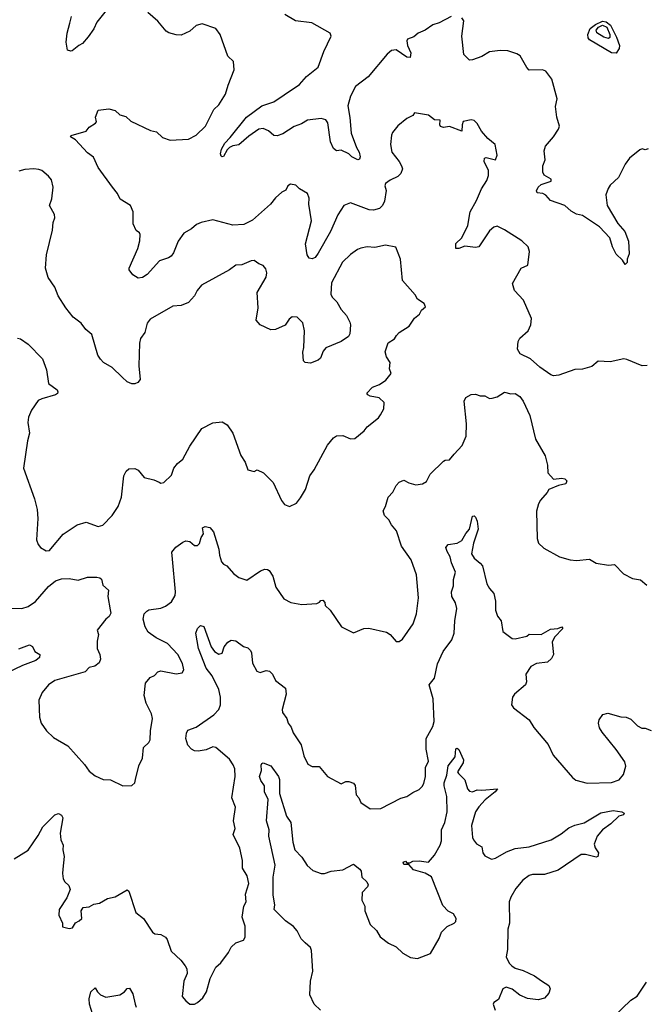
# Model space of a CAD drawing. Extents: x 1921360 to 2014538, y 768294 to 907744.
# Tile 169 of 256: x 1941461 to 1945556, y 853403 to 859853. Entities that reach past the tile are written whole.
import ezdxf

# ---------------------------------------------------------------- set-up
doc = ezdxf.new("R2010")
doc.units = 0

msp = doc.modelspace()

# ---------------------------------------------------------------- linework, layer by layer
at = {"layer": '0CON10XD'}
for points in [[(1942044.6, 859935.4), (1941965, 859836.7), (1941946.7, 859793.3), (1941909.1, 859740.9), (1941871.9, 859698.1), (1941846.7, 859685), (1941805, 859648.8), (1941795, 859646.2), (1941774, 859654), (1941764, 859705), (1941772, 859765), (1941789.7, 859830.3), (1941799.2, 859875)], [(1942068, 858755), (1941975, 858883.8), (1941943, 858953), (1941905, 858981.2), (1941825.9, 859065.9), (1941792.5, 859085), (1941797.5, 859095), (1941895, 859123.3), (1941915, 859150), (1941957.5, 859175), (1941962.5, 859185), (1941957.5, 859215), (1941975, 859260), (1942045, 859270), (1942085, 859257.5), (1942115, 859230), (1942155, 859218), (1942188.8, 859188.8), (1942316.1, 859126.1), (1942355, 859118.8), (1942395, 859081.2), (1942446.4, 859063.6), (1942565, 859070), (1942615, 859096.2), (1942675.8, 859155), (1942731.2, 859265), (1942765, 859296.2), (1942807.1, 859365), (1942824.3, 859425), (1942864, 859524), (1942859.1, 859579.1), (1942822.9, 859615), (1942772.5, 859755), (1942744.5, 859794.5), (1942655, 859825.7), (1942615.8, 859814.2), (1942575, 859776.9), (1942517.6, 859752.4), (1942485, 859753.1), (1942436.4, 859766.4), (1942418.3, 859778.3), (1942365, 859844.2), (1942300.3, 859900.3)], [(1943635.4, 858955.4), (1943615, 858974), (1943565, 858998.8), (1943535, 858994), (1943515, 859008.8), (1943495, 859052.5), (1943477.6, 859177.6), (1943465, 859196), (1943435, 859206), (1943345, 859195.6), (1943305, 859170), (1943257.6, 859152.4), (1943182.5, 859105), (1943145, 859092), (1943125, 859094), (1943088.8, 859125), (1943055, 859139.4), (1943025, 859136.9), (1942959.7, 859090.3), (1942895, 859033.8), (1942855, 859027.1), (1942834, 859016), (1942819.1, 859000.9), (1942795, 858957.5), (1942785, 858954.2), (1942778.8, 858958.8), (1942774.5, 858975), (1942781.2, 859005), (1942802.7, 859045), (1942838.8, 859081.2), (1942944.5, 859215), (1943045, 859288.6), (1943125, 859315.6), (1943191.7, 859361.7), (1943292.3, 859427.7), (1943338.8, 859481.2), (1943415, 859541.1), (1943451.3, 859645), (1943499.6, 859745), (1943491.9, 859765), (1943373.3, 859833.3), (1943265, 859846.2), (1943196.5, 859886.5)], [(1944285, 859874.2), (1944207.1, 859832.9), (1944165, 859820), (1944115, 859784.2), (1944070, 859765), (1944040, 859740), (1943998.8, 859725), (1943994.4, 859715), (1943999.2, 859685), (1944020, 859635), (1944015.6, 859604.4), (1943995, 859607.1), (1943925, 859655.4), (1943895, 859650.6), (1943865, 859627.5), (1943742.3, 859477.7), (1943658.5, 859415), (1943627, 859353), (1943608.8, 859288.8), (1943622.6, 859212.6), (1943629.7, 859109.7), (1943664.2, 859015), (1943683.1, 858985), (1943688.6, 858955), (1943685, 858940), (1943675, 858936), (1943635.4, 858955.4)], [(1945575, 859007.5), (1945555, 859000), (1945535, 859007.5), (1945519.3, 859000.7), (1945452, 858945), (1945425, 858906.7), (1945379.7, 858820.3), (1945325, 858768.8), (1945313.2, 858746.8), (1945298, 858705), (1945305.7, 858635), (1945375, 858518.8), (1945421.1, 858465), (1945445, 858402.5), (1945450.7, 858319.3), (1945437.5, 858285), (1945437, 858263), (1945425, 858250), (1945406.7, 858276.7), (1945365, 858316.2), (1945340.5, 858365), (1945324.5, 858425), (1945255, 858496.5), (1945145, 858571.2), (1945105, 858580), (1945069.5, 858599.5), (1945030, 858635), (1944935, 858668), (1944904.3, 858704.3), (1944885, 858714.2), (1944848.3, 858718.3), (1944842.7, 858732.7), (1944854.3, 858755), (1944875, 858772.5), (1944940, 858795), (1944939.3, 858809.3), (1944894.3, 858834.3), (1944886, 858855), (1944884.1, 858895.9), (1944900, 858935), (1944894.2, 858995), (1944902.5, 859025), (1944955, 859086), (1944987.5, 859135), (1944994.2, 859155), (1944975.6, 859215.6), (1944968.2, 859285), (1944978.5, 859335), (1944944.5, 859464.5), (1944905, 859516.7), (1944883.6, 859523.6), (1944795, 859522.5), (1944779.3, 859539.3), (1944735.9, 859615.9), (1944715, 859630), (1944655, 859648.8), (1944605, 859652), (1944535, 859643.3), (1944485, 859612.5), (1944425, 859589.4), (1944405, 859588.6), (1944366.9, 859625), (1944354.6, 859745.4), (1944367.1, 859845), (1944355, 859866.2)], [(1945365, 859634.7), (1945335, 859635.7), (1945190.5, 859720.5), (1945180.7, 859735), (1945179.6, 859755), (1945194.5, 859795.5), (1945229.1, 859820.9), (1945275, 859842.4), (1945298.6, 859838.6), (1945328, 859818), (1945368.2, 859738.2), (1945386.8, 859685), (1945385.5, 859664.5), (1945365, 859634.7)], [(1945315, 859729.2), (1945285, 859737.8), (1945237.6, 859767.6), (1945233.1, 859785), (1945248.4, 859805), (1945275, 859818.1), (1945304.9, 859805), (1945323.8, 859755), (1945323.1, 859736.9), (1945315, 859729.2)], [(1945567.3, 857587.3), (1945535, 857586), (1945435, 857628), (1945415, 857630.8), (1945325, 857610.8), (1945246.4, 857616.4), (1945205, 857580.8), (1945145, 857563.8), (1945095, 857561.2), (1944990, 857525), (1944955, 857520), (1944936.4, 857526.4), (1944865, 857576.7), (1944805, 857631.2), (1944737.5, 857665), (1944720, 857695), (1944723.8, 857745), (1944735, 857766.7), (1944788.8, 857815), (1944806.2, 857855), (1944811.2, 857895), (1944758, 858015), (1944698.8, 858078.8), (1944686, 858125), (1944744, 858225), (1944786.2, 858245), (1944798.1, 858335), (1944788.6, 858365), (1944747.5, 858405), (1944635, 858475.6), (1944585, 858500), (1944565, 858494.3), (1944535, 858470), (1944465, 858364.2), (1944445, 858360.4), (1944375, 858369.6), (1944335, 858353.5), (1944315, 858354), (1944315, 858386.7), (1944354.2, 858425), (1944394.3, 858505), (1944410, 858595), (1944451.3, 858668.7), (1944484.1, 858745.9), (1944519.5, 858800.5), (1944528.3, 858831.7), (1944530, 858865), (1944500.9, 858925), (1944502.5, 858945), (1944515, 858949.4), (1944575, 858934.3), (1944585.7, 858965), (1944572.5, 859035), (1944524.1, 859074.1), (1944482.7, 859122.7), (1944454.1, 859174.1), (1944435, 859192.5), (1944415, 859196.2), (1944363.6, 859186.4), (1944356.2, 859165), (1944355, 859123.3), (1944275, 859153.8), (1944235, 859147.5), (1944215, 859153.3), (1944210, 859165), (1944212.5, 859195), (1944175, 859196.7), (1944136.7, 859226.7), (1944045, 859242.5), (1944033.3, 859225), (1943994.5, 859205.5), (1943935, 859158.8), (1943901.2, 859115), (1943894.4, 859095.6), (1943888.1, 859035), (1943897.1, 858985), (1943944, 858925), (1943960, 858895), (1943965.7, 858875), (1943955.7, 858845), (1943935, 858825.8), (1943885, 858802.5), (1943855, 858779.2), (1943851.5, 858765), (1943858.5, 858735), (1943849.6, 858665), (1943835.4, 858635), (1943815, 858616.6), (1943776, 858606), (1943747.8, 858607.8), (1943625, 858652.5), (1943582.5, 858635), (1943542.2, 858575), (1943495.4, 858465), (1943415, 858323.8), (1943395, 858296.2), (1943375, 858286.2), (1943355, 858290), (1943342.1, 858312.1), (1943330.5, 858385), (1943370.4, 858535), (1943354.3, 858645), (1943356, 858685), (1943344.1, 858714.1), (1943292.5, 858745), (1943268.3, 858768.3), (1943233.6, 858776.4), (1943216.7, 858765), (1943203, 858737), (1943176.4, 858723.6), (1943135, 858686.7), (1943102.5, 858645), (1942985, 858539.1), (1942928.3, 858511.7), (1942855, 858507.1), (1942725, 858541.4), (1942647.5, 858525), (1942617.9, 858512.1), (1942585, 858482.5), (1942535, 858454), (1942498.7, 858401.3), (1942466.5, 858325), (1942451.4, 858305), (1942435, 858293.5), (1942375, 858272.9), (1942295, 858182.9), (1942265, 858164), (1942235, 858158.8), (1942202.1, 858182.1), (1942177.5, 858215), (1942176.7, 858225), (1942234, 858355), (1942247.1, 858405), (1942250, 858445), (1942245, 858457.5), (1942223, 858473), (1942203.3, 858515), (1942203.6, 858593.6), (1942186.7, 858635), (1942118.3, 858678.3), (1942101.2, 858715), (1942068, 858755)], [(1941446.4, 857766.4), (1941465, 857762.5), (1941515, 857727.5), (1941610.7, 857630.7), (1941635, 857560), (1941649.3, 857469.3), (1941705, 857427.5), (1941710, 857415), (1941708.8, 857405), (1941695, 857396), (1941605, 857370), (1941582.1, 857357.9), (1941538.8, 857295), (1941518.8, 857248.8), (1941514, 857215), (1941525.8, 857145), (1941510.8, 857095), (1941486, 856915), (1941557.5, 856715), (1941574.3, 856645), (1941579.2, 856585), (1941570, 856445), (1941581.2, 856415), (1941596.1, 856396.1), (1941633.9, 856373.9), (1941655, 856376.7), (1941665, 856386.2), (1941745, 856482), (1941837, 856543), (1941895, 856562.5), (1941975, 856533.3), (1942005, 856542.5), (1942066.7, 856605), (1942106.2, 856665), (1942128, 856725), (1942143.3, 856865), (1942157.5, 856895), (1942175, 856910), (1942215, 856912.5), (1942235, 856902.5), (1942275, 856853.8), (1942338.8, 856838.8), (1942373, 856823), (1942385, 856818), (1942405, 856821.2), (1942455, 856870), (1942470, 856915), (1942493.3, 856945), (1942528.8, 856975), (1942575, 857060), (1942653.8, 857175), (1942725, 857211.4), (1942785, 857218), (1942819.7, 857199.7), (1942856.2, 857145), (1942908.3, 856998.3), (1942936.2, 856955), (1942953.8, 856903.8), (1942995, 856892.5), (1943015, 856903.3), (1943057.5, 856885), (1943120.5, 856820.5), (1943174.2, 856704.2), (1943195, 856677.5), (1943226.1, 856663.9), (1943273.3, 856685), (1943299.7, 856720.3), (1943331.2, 856775), (1943358.8, 856865), (1943389.2, 856905), (1943474.5, 857065.5), (1943515.7, 857114.3), (1943535, 857126), (1943575, 857130), (1943625, 857106.7), (1943655, 857110), (1943715, 857158.8), (1943734.3, 857185.7), (1943808.8, 857245), (1943823.3, 857265), (1943843.8, 857305), (1943846.2, 857345), (1943814.2, 857375), (1943755, 857386.9), (1943740, 857395), (1943732.7, 857407.3), (1943770.8, 857445), (1943816.6, 857463.4), (1943857.9, 857492.1), (1943891.2, 857535), (1943881.2, 857565), (1943886.4, 857606.4), (1943861.2, 857645), (1943853.6, 857676.4), (1943872.7, 857737.3), (1943915, 857762), (1943926.2, 857785), (1943945, 857804), (1944010, 857845), (1944045, 857898.8), (1944077.5, 857925), (1944090.7, 857949.3), (1944117, 857973), (1944107.5, 857995), (1944065, 858023.3), (1944050.3, 858050.3), (1943965.8, 858145), (1943952.5, 858285), (1943923.6, 858363.6), (1943855.9, 858375.9), (1943785, 858360), (1943735, 858364.2), (1943693.2, 858356.8), (1943671.3, 858348.7), (1943625.4, 858314.6), (1943574.4, 858265), (1943501.7, 858128.3), (1943497.5, 858055), (1943505.7, 858035), (1943535.5, 858005.5), (1943564.3, 857955), (1943598.8, 857915), (1943621.2, 857871.2), (1943626, 857855), (1943622.5, 857795), (1943612.1, 857777.9), (1943565.7, 857744.3), (1943465, 857703.8), (1943447.3, 857682.7), (1943428.8, 857635), (1943415, 857623.3), (1943365, 857602.5), (1943328.3, 857608.3), (1943318, 857618), (1943314.4, 857675), (1943321.4, 857705), (1943325.8, 857815), (1943315, 857867.5), (1943277.5, 857905), (1943245, 857906.2), (1943225, 857891.2), (1943197.6, 857852.4), (1943135, 857822.9), (1943105, 857821.4), (1943034.4, 857854.4), (1943008.8, 857885), (1943021.4, 857965), (1943015.7, 858065), (1943074.1, 858165.9), (1943078, 858195), (1943070.7, 858220.7), (1943053.3, 858243.3), (1943025, 858253.8), (1942995, 858275.8), (1942976.1, 858273.9), (1942915, 858246.2), (1942875, 858246), (1942833.3, 858215), (1942650, 858115), (1942621.2, 858078.8), (1942603.8, 858045), (1942565, 858001.2), (1942518.3, 857981.7), (1942463.2, 857976.8), (1942315, 857891.4), (1942294.4, 857865), (1942278.8, 857805), (1942252, 857765), (1942244.2, 857735), (1942240, 857585), (1942250, 857495), (1942233.6, 857476.4), (1942215, 857467.5), (1942195, 857466.7), (1942165, 857480), (1942130.7, 857510.7), (1942065.6, 857575.6), (1942008.3, 857608.3), (1941988.7, 857628.7), (1941973.1, 857655), (1941931.7, 857791.7), (1941894.5, 857824.5), (1941863.8, 857865), (1941810, 857905), (1941762.5, 857965), (1941712.5, 858045), (1941690.7, 858100.7), (1941646.7, 858165), (1941630, 858225), (1941637, 858313), (1941676.2, 858475), (1941680, 858525), (1941691.2, 858555), (1941687.7, 858577.7), (1941656.2, 858635), (1941670, 858680), (1941679.2, 858755), (1941668.6, 858805), (1941649.1, 858829.1), (1941605, 858864.4), (1941585, 858872.5), (1941553.5, 858876.5), (1941495, 858872), (1941455, 858860)], [(1941405, 855997.5), (1941475, 855995.6), (1941515, 856008.9), (1941565, 856042.5), (1941649.6, 856140.4), (1941695, 856176.5), (1941735, 856190.6), (1941785, 856191.9), (1941842.5, 856182.5), (1941905, 856201.2), (1941965, 856200.5), (1941985, 856196.7), (1941995, 856188), (1942005, 856148.8), (1942042, 856115), (1942037.5, 856075), (1942053, 855987), (1942057.5, 855965), (1942047.3, 855942.7), (1942025, 855926.2), (1941967.5, 855855), (1941976.2, 855826.2), (1941967.7, 855782.3), (1941968, 855735), (1941986, 855695), (1941990, 855665), (1941980.5, 855639.5), (1941951.7, 855618.3), (1941915, 855610), (1941888.1, 855581.9), (1941690, 855525), (1941648, 855495), (1941607.5, 855445), (1941586.1, 855396.1), (1941590, 855285), (1941600.8, 855245), (1941635, 855194), (1941681.1, 855151.1), (1941775, 855096.2), (1941884, 854975), (1941915, 854931.2), (1941955, 854898.8), (1942005.9, 854875.9), (1942055, 854874), (1942135, 854833.3), (1942195, 854836.2), (1942213.8, 854855), (1942219.2, 854875), (1942240.8, 854965), (1942264.2, 855015), (1942271.2, 855085), (1942305, 855117.5), (1942314.1, 855135.9), (1942316.7, 855195), (1942330, 855275), (1942323.8, 855305), (1942289.2, 855375), (1942276.2, 855425), (1942284.2, 855505.8), (1942315, 855543.3), (1942343.6, 855556.4), (1942365, 855580), (1942385, 855587.5), (1942485, 855567.5), (1942525, 855574), (1942534.2, 855595), (1942527.1, 855635), (1942495.6, 855695), (1942427.6, 855767.6), (1942354.6, 855804.6), (1942301.7, 855841.7), (1942282.5, 855875), (1942269.1, 855925), (1942275, 855960), (1942292.1, 855977.9), (1942305, 855986.2), (1942385, 855998.1), (1942415, 856010.9), (1942455, 856038.6), (1942478.9, 856081.1), (1942481.5, 856105), (1942461.4, 856318.6), (1942456.2, 856365), (1942482.6, 856397.4), (1942528.8, 856431.2), (1942548.3, 856438.3), (1942574.2, 856434.2), (1942605, 856409.2), (1942625, 856409.2), (1942637.2, 856422.8), (1942648.1, 856461.9), (1942663.8, 856485), (1942656.7, 856525), (1942675, 856534), (1942705, 856525.7), (1942728.3, 856498.3), (1942764.6, 856385), (1942767.8, 856345), (1942781.5, 856301.5), (1942795, 856286.2), (1942816.7, 856275), (1942860, 856225), (1942895, 856198.8), (1942948.3, 856181.7), (1943037.3, 856242.7), (1943065, 856253.8), (1943081.7, 856251.7), (1943093.9, 856243.9), (1943118.3, 856208.3), (1943138, 856135), (1943189.1, 856059.1), (1943235, 856035.7), (1943307.3, 856022.7), (1943405, 856028.8), (1943423, 856037), (1943431.7, 856048.3), (1943445, 856050), (1943457.5, 856035), (1943460, 856015), (1943493.8, 855985), (1943566.2, 855876.2), (1943645, 855836.7), (1943714.2, 855865.8), (1943745, 855866.7), (1943861.7, 855841.7), (1943885.7, 855825.7), (1943925, 855780), (1943945, 855780), (1943965.8, 855794.2), (1944035.6, 855895), (1944058.8, 855961.2), (1944070.9, 856065), (1944057, 856217), (1944024, 856315), (1943960.6, 856405), (1943927.9, 856505), (1943894.6, 856544.6), (1943876.9, 856576.9), (1943847.5, 856605), (1943840.8, 856635), (1943856, 856665), (1943872.9, 856725), (1943903, 856757), (1943925, 856801.2), (1943945, 856824), (1943975, 856836.7), (1944008.3, 856818.3), (1944053, 856807), (1944097, 856813), (1944123, 856827), (1944147.5, 856875), (1944235, 856960), (1944245, 856966.7), (1944275, 856970), (1944305, 857006.2), (1944356, 857064), (1944384.2, 857125), (1944384.5, 857205), (1944370, 857355), (1944381.7, 857378.3), (1944415, 857398), (1944445, 857400), (1944475, 857388), (1944505, 857388.8), (1944535, 857372.5), (1944553, 857373), (1944585, 857383.3), (1944635, 857413.3), (1944675, 857401.2), (1944705, 857403.3), (1944733.9, 857383.9), (1944756.7, 857355), (1944800.5, 857260.5), (1944836, 857105), (1944900, 856995), (1944916.2, 856935), (1944916.7, 856885), (1944955, 856844), (1945009.5, 856849.5), (1945030, 856845), (1945043, 856833), (1945035, 856813.3), (1944987.7, 856802.3), (1944925, 856776), (1944914.4, 856755.6), (1944868.8, 856705), (1944857.7, 856682.3), (1944843.9, 856633.9), (1944847.5, 856455), (1944857.5, 856425), (1944891.7, 856391.7), (1944995, 856333.8), (1945065, 856313.8), (1945105, 856310.8), (1945189.5, 856319.5), (1945235, 856292), (1945315, 856280), (1945355, 856283.3), (1945412.7, 856222.7), (1945472.7, 856192.7), (1945525, 856183.8), (1945565, 856148.8)], [(1941425, 854355.8), (1941515, 854412), (1941581.7, 854508.3), (1941612.5, 854565), (1941690, 854645), (1941715, 854653.3), (1941735, 854642.5), (1941743.9, 854623.9), (1941724.4, 854525), (1941730, 854480), (1941744.2, 854445), (1941742.9, 854415), (1941751.2, 854371.2), (1941742.4, 854287.6), (1941739.7, 854259.7), (1941745.8, 854225), (1941755.7, 854205.7), (1941782.5, 854182.5), (1941790, 854155), (1941768.3, 854101.7), (1941720, 854025), (1941717, 853987), (1941740, 853935), (1941741.7, 853911.7), (1941785, 853900), (1941805.7, 853904.3), (1941825, 853937.5), (1941850.7, 853949.3), (1941866.7, 853965), (1941863.8, 854015), (1941875, 854037.5), (1941915, 854042.5), (1941945, 854058.8), (1941983.9, 854066.1), (1942035, 854096.2), (1942085, 854106.2), (1942165, 854153.8), (1942175.7, 854145), (1942220.8, 854005), (1942271.4, 853965), (1942328.8, 853875), (1942345.8, 853865.8), (1942385, 853860), (1942415, 853843.8), (1942426.6, 853826.6), (1942451.1, 853751.1), (1942515, 853692), (1942544, 853655), (1942553.8, 853635), (1942556.2, 853605), (1942534, 853555), (1942523.3, 853455), (1942547.5, 853425), (1942574.5, 853404.5), (1942605, 853404.3), (1942625, 853414), (1942658.8, 853445), (1942684, 853485), (1942707.7, 853572.3), (1942743.5, 853646.5), (1942776.7, 853675), (1942827.3, 853742.7), (1942845, 853777.5), (1942875, 853806.7), (1942925, 853822.5), (1942936.1, 853843.9), (1942935.8, 853915.8), (1942916.2, 853975), (1942928.8, 854045), (1942943.3, 854075), (1942938.8, 854125), (1942960, 854195), (1942949.5, 854245), (1942918.5, 854295), (1942918.9, 854345), (1942901.5, 854425), (1942858.8, 854515), (1942870.3, 854555), (1942860.7, 854605), (1942873.1, 854695), (1942848.8, 854755), (1942870.6, 854895), (1942867.9, 854945), (1942858.3, 854971.7), (1942835, 855010), (1942745, 855085.7), (1942725, 855090.8), (1942680.3, 855069.7), (1942629.3, 855060.7), (1942605, 855064.5), (1942584.2, 855075), (1942560.2, 855100.2), (1942548.9, 855145), (1942551.7, 855178.3), (1942560.4, 855199.6), (1942615, 855218.2), (1942730.5, 855299.5), (1942764.4, 855335), (1942775.5, 855365), (1942774.6, 855415), (1942765, 855466), (1942720.4, 855555), (1942682.2, 855605), (1942630.8, 855735), (1942614.6, 855835), (1942623.8, 855865), (1942645, 855884.4), (1942665, 855878.6), (1942714.4, 855745), (1942735, 855714.2), (1942765, 855696.2), (1942785, 855702.5), (1942798.6, 855745), (1942823.8, 855776.2), (1942845, 855788.6), (1942874.4, 855784.4), (1942925, 855747.5), (1942955, 855738), (1942970.9, 855720.9), (1942978.1, 855705), (1942985, 855637.5), (1943013.3, 855585), (1943035, 855576.2), (1943075, 855588.8), (1943095, 855586.2), (1943115, 855566.2), (1943135, 855524.2), (1943200.8, 855475), (1943203.8, 855435), (1943178.1, 855335), (1943180, 855315), (1943210, 855275), (1943218, 855245), (1943238.3, 855218.3), (1943251.7, 855181.7), (1943302.6, 855102.6), (1943321.5, 855031.5), (1943347.3, 854977.3), (1943375, 854960), (1943420.7, 854960.7), (1943475, 854896.2), (1943565, 854847.5), (1943595, 854863.3), (1943615, 854863.3), (1943645, 854852.5), (1943656.4, 854836.4), (1943662.5, 854775), (1943680, 854755), (1943693.3, 854725), (1943755, 854684.2), (1943825, 854686.9), (1943955, 854754.2), (1943995, 854764.3), (1944035, 854791.4), (1944075, 854809.4), (1944095, 854829.2), (1944105, 854850), (1944117.8, 854895), (1944117.8, 854955), (1944136.2, 854995), (1944120.4, 855075), (1944121.2, 855145), (1944165, 855223.8), (1944174.2, 855255), (1944168.1, 855405), (1944140.8, 855495), (1944175, 855540), (1944195, 855633.8), (1944232, 855715), (1944289.7, 855790.3), (1944303.7, 855833.7), (1944308.7, 855915), (1944322.9, 855995), (1944312.6, 856032.6), (1944288.8, 856075), (1944288, 856105), (1944299.2, 856145), (1944299.4, 856185), (1944314.3, 856235), (1944288.1, 856295), (1944278.1, 856335), (1944258.8, 856368.8), (1944250, 856395), (1944265, 856416.2), (1944325, 856424), (1944355, 856442), (1944382, 856488), (1944405.7, 856515), (1944425, 856600), (1944435, 856602.5), (1944445, 856593.3), (1944455, 856567.5), (1944462.2, 856515), (1944431.5, 856425), (1944417.5, 856355), (1944435.8, 856325), (1944475, 856294), (1944489.2, 856275), (1944518, 856158), (1944535, 856126.2), (1944563.3, 856095), (1944574.2, 856045), (1944574.4, 855984.4), (1944588, 855945), (1944613.3, 855915), (1944623.8, 855845), (1944685, 855800), (1944705, 855796.7), (1944780, 855815), (1944795, 855827.5), (1944875, 855826.2), (1944935, 855860.8), (1944984, 855866), (1945010, 855875), (1945015.8, 855865), (1944961.7, 855808.3), (1944945.5, 855775), (1944955.8, 855695), (1944941.2, 855668.8), (1944915, 855644), (1944842.5, 855635), (1944806, 855615), (1944774.2, 855565), (1944778, 855515), (1944772, 855495), (1944700, 855435), (1944687.5, 855415), (1944680, 855365), (1944692.5, 855345), (1944795, 855266.7), (1944825.7, 855215.7), (1944920, 855105), (1944952.5, 855035), (1945078.8, 854888.8), (1945101.2, 854871.2), (1945175, 854851.9), (1945335, 854856.5), (1945385, 854874.3), (1945412.2, 854907.8), (1945427.7, 854962.3), (1945420.9, 854990.9), (1945365, 855072.5), (1945272.5, 855185), (1945255.8, 855215), (1945250, 855245), (1945253, 855267), (1945278, 855302), (1945310.7, 855310.7), (1945395, 855286.7), (1945430, 855285), (1945460.5, 855270.5), (1945505, 855226.7), (1945533, 855213), (1945555, 855212.5), (1945595, 855196.7)], [(1941455, 855732.5), (1941525, 855758), (1941545, 855747.5), (1941560, 855715), (1941592.5, 855695), (1941590, 855675), (1941566.7, 855655), (1941478.1, 855621.9), (1941378, 855575)], [(1943428.8, 853365), (1943389.2, 853405), (1943358.9, 853465), (1943363.3, 853555), (1943379.1, 853620.9), (1943371.6, 853755), (1943364.6, 853775), (1943328.5, 853805), (1943303.1, 853833.1), (1943276.9, 853885), (1943252.6, 853912.6), (1943200.6, 853950.6), (1943125.6, 854025), (1943130, 854055), (1943118.7, 854118.7), (1943120, 854235), (1943133.3, 854315), (1943091.4, 854505), (1943094.2, 854545), (1943075.7, 854605), (1943087.3, 854745), (1943062.9, 854795), (1943062.2, 854835), (1943038.5, 854868.5), (1943030.8, 854895), (1943044.2, 854935), (1943040.3, 854969.7), (1943045, 854981.2), (1943055, 854984), (1943105, 854966.2), (1943155, 854896), (1943160.5, 854875), (1943161.8, 854785), (1943207.1, 854635), (1943235.9, 854594.1), (1943247.8, 854465), (1943261.4, 854415), (1943307, 854367), (1943343, 854313), (1943380.3, 854280.3), (1943435, 854260), (1943455, 854260), (1943500, 854275), (1943575, 854284), (1943645, 854321.2), (1943687.9, 854287.9), (1943695.8, 854275), (1943700, 854235), (1943733.8, 854205), (1943742, 854185), (1943737.9, 854172.1), (1943702.9, 854135), (1943700, 854085), (1943720, 854045), (1943720, 854015), (1943754.3, 853925), (1943796.4, 853886.4), (1943820, 853845), (1943873.9, 853803.9), (1943925, 853780), (1943967.9, 853737.9), (1944019.2, 853709.2), (1944065, 853702.5), (1944150, 853735), (1944205.9, 853834.1), (1944221.2, 853875), (1944257.7, 853912.3), (1944305, 853933.8), (1944315.8, 853945), (1944318, 853965), (1944301.2, 853995), (1944265, 854014.2), (1944231.1, 854051.1), (1944157.2, 854237.2), (1944115, 854262.5), (1944037.5, 854285), (1944008.3, 854318.3), (1943975, 854320), (1943970, 854335), (1943985, 854340), (1943995, 854330), (1944015, 854330), (1944035, 854340), (1944075, 854343.3), (1944137.5, 854335), (1944175, 854380), (1944212.5, 854445), (1944220.8, 854475), (1944222.2, 854545), (1944243.1, 854595), (1944259.1, 854665), (1944257.5, 854765), (1944238.6, 854835), (1944240, 854855), (1944256.4, 854905), (1944266.4, 854965), (1944311.2, 855025), (1944315, 855076.7), (1944325, 855080), (1944335, 855072.5), (1944365.6, 855005), (1944364.2, 854985), (1944327.5, 854925), (1944332.5, 854915), (1944373.6, 854873.6), (1944392, 854815), (1944405, 854800), (1944425, 854794), (1944455, 854808.8), (1944485, 854805.8), (1944587.5, 854815), (1944573.3, 854795), (1944508, 854742), (1944465, 854697.5), (1944445, 854663.8), (1944417.8, 854575), (1944424.5, 854495.5), (1944430.9, 854480.9), (1944450.8, 854455), (1944485.8, 854435), (1944492, 854395), (1944505, 854376.2), (1944550, 854355), (1944575, 854360), (1944647.4, 854402.6), (1944705, 854423.3), (1944794.6, 854435.4), (1944939.7, 854480.3), (1945005, 854520), (1945055, 854559.2), (1945095, 854576.9), (1945155, 854592.7), (1945265, 854656.5), (1945345, 854672.2), (1945403, 854663), (1945417.5, 854655), (1945412.5, 854645), (1945382.5, 854635), (1945330.8, 854585), (1945274.7, 854545.3), (1945240, 854505), (1945221.5, 854451.5), (1945227.5, 854427.5), (1945248.5, 854395), (1945245, 854371.2), (1945235, 854367.5), (1945165, 854385.4), (1945135, 854383.6), (1944985, 854282.5), (1944895, 854253.8), (1944817, 854253), (1944795, 854247.5), (1944753.6, 854216.4), (1944708.6, 854161.4), (1944675, 854105.8), (1944665.3, 854075), (1944666.9, 853935), (1944655.8, 853895), (1944653, 853763), (1944644.5, 853714.5), (1944665, 853673.3), (1944681.2, 853655), (1944705, 853640), (1944755.5, 853625.5), (1944829.7, 853589.7), (1944876.1, 853556.1), (1944925, 853526.2), (1944934, 853505), (1944925, 853476.7), (1944895, 853444), (1944855, 853432), (1944785, 853440.6), (1944735, 853462.5), (1944685, 853502.5), (1944645, 853515.8), (1944623.8, 853505), (1944594.5, 853435.5), (1944564.2, 853415), (1944559.2, 853405), (1944573.3, 853365)], [(1945345, 853318.8), (1945460.6, 853429.4), (1945502.6, 853457.4), (1945562.8, 853547.2)], [(1941940, 853335), (1941917.8, 853405), (1941915, 853440), (1941925.8, 853484.2), (1941955, 853510), (1941968.8, 853485), (1941988.8, 853465), (1942025, 853450.6), (1942115.5, 853464.5), (1942145.6, 853484.4), (1942165, 853506.7), (1942178.8, 853508.8), (1942201.1, 853471.1), (1942215.7, 853405), (1942223.1, 853385)]]:
    msp.add_lwpolyline(points, dxfattribs=at)

doc.saveas('drawing.dxf')
